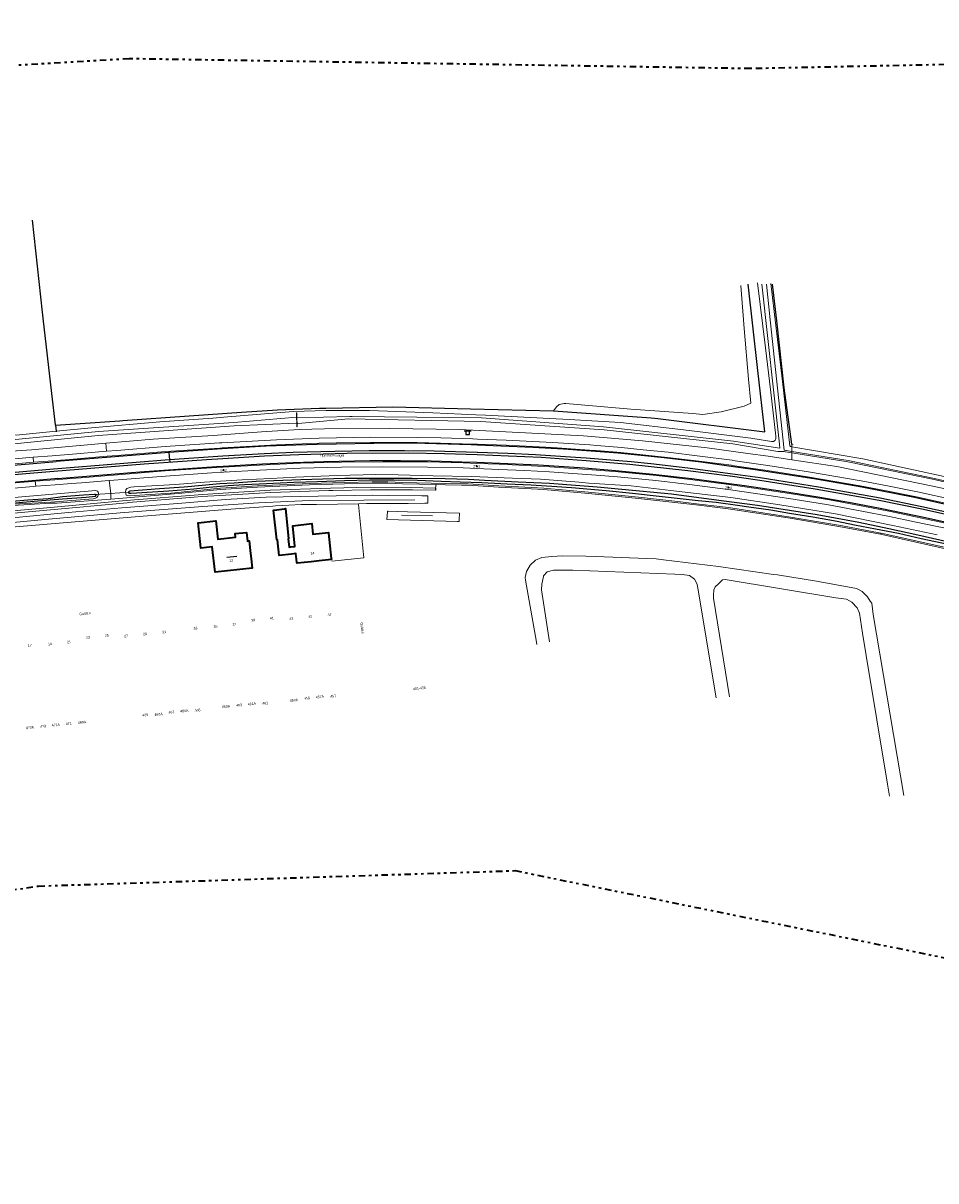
# Model space of a CAD drawing. Header units: metres. Extents: x 169249 to 194689, y 406250 to 412203.
# Tile 68 of 256: x 171815 to 172174, y 406377 to 406832. Entities that reach past the tile are written whole.
import ezdxf
from ezdxf.enums import TextEntityAlignment as Align

# ---------------------------------------------------------------- set-up
doc = ezdxf.new("R2010")
doc.units = ezdxf.units.M
doc.linetypes.add('BGT_NLCS_N264$0$AL-TEKENBLADGRENS', pattern=[11.5, 2.5, -1.5, 1, -1.5, 1, -1.5, 2.5])
doc.linetypes.add('BGT_NLCS_N264$0$AM-AS', pattern=[16, 10, -2, 2, -2])
doc.layers.get('0').update_dxf_attribs({"linetype": 'CONTINUOUS'})
for name, color, linetype, lineweight in [('BGT_NLCS_N264$0$B-WE-AM-AS_KUNSTWERK_DUIKER-GV', 252, 'BGT_NLCS_N264$0$AM-AS', 18), ('BGT_NLCS_N264$0$B-WE-GW-WATERGANG_INSTEEK-G', 252, 'CONTINUOUS', 18), ('BGT_NLCS_N264$0$B-WE-GW-WATERGANG_SLOOT_BODEM-G', 252, 'CONTINUOUS', 18), ('BGT_NLCS_N264$0$B-WE-IE-TERREINAFSCHEIDING_KUNSTMATIG_MUUR-G', 252, 'BGT_NLCS_N264$0$IE-TERREINAFSCHEIDING-KUNSTMATIG-DICHT', 18), ('BGT_NLCS_N264$0$B-WE-IE-TERREINAFSCHEIDING_KUNSTMATIG_SCHUTTING-G', 252, 'BGT_NLCS_N264$0$IE-TERREINAFSCHEIDING-KUNSTMATIG-DICHT', 18), ('BGT_NLCS_N264$0$B-WE-KW-KUNSTWERK_GELUIDSWERING_SCHERM-G', 252, 'CONTINUOUS', 18), ('BGT_NLCS_N264$0$B-WE-OG-TOPOGRAFIE_BEBOUWING-G', 252, 'CONTINUOUS', 35), ('BGT_NLCS_N264$0$B-WE-OG-TOPOGRAFIE_CULTUURSCHEIDING-G', 252, 'CONTINUOUS', 18), ('BGT_NLCS_N264$0$B-WE-OG-TOPOGRAFIE_TERREIN_GROEN-GV', 252, 'CONTINUOUS', 18), ('BGT_NLCS_N264$0$B-WE-OG-TOPOGRAFIE_WATER-GV', 252, 'CONTINUOUS', 18), ('BGT_NLCS_N264$0$B-WE-OG-TOPOGRAFIE_WEG_BERM-GV', 252, 'CONTINUOUS', 18), ('BGT_NLCS_N264$0$B-WE-OG-TOPOGRAFIE_WEG_RIJWIELPAD-G', 252, 'CONTINUOUS', 18), ('BGT_NLCS_N264$0$B-WE-OG-TOPOGRAFIE_WEG_VERHARD-G', 252, 'CONTINUOUS', 18), ('BGT_NLCS_N264$0$B-WE-VW-VERKEERSTEKEN_BORD-S', 252, 'CONTINUOUS', 25), ('BGT_NLCS_N264$0$B-WE-WH-KUNSTWERK_STUW-G', 252, 'CONTINUOUS', 18), ('BGT_NLCS_N264$0$X-XX-AL-TEKENBLADGRENS-G', 252, 'BGT_NLCS_N264$0$AL-TEKENBLADGRENS', 35), ('X-XX-AL-REFERENTIE-G', 7, 'CONTINUOUS', 18)]:
    doc.layers.add(name, color=color, linetype=linetype, lineweight=lineweight)
for name, color, linetype in [('BGT_NLCS_N264$0$B-WE-IE-MEUBILAIR_WEGMEUBILAIR-G', 252, 'CONTINUOUS'), ('BGT_NLCS_N264$0$B-WE-IE-MEUBILAIR_WEGMEUBILAIR-S', 252, 'CONTINUOUS'), ('BGT_NLCS_N264$0$B-WE-IE-TERREINAFSCHEIDING_KUNSTMATIG_HEKWERK_RASTER-G', 252, 'CONTINUOUS'), ('BGT_NLCS_N264$0$B-WE-KG-KADASTRAAL_NOK-G', 252, 'CONTINUOUS'), ('BGT_NLCS_N264$0$B-WE-OG-TOPOGRAFIE_WATER_SLOOT-GV', 252, 'CONTINUOUS'), ('BGT_NLCS_N264$0$B-WE-VW-MARKERING-G', 252, 'CONTINUOUS'), ('BGT_NLCS_N264$0$Label_Nummeraanduidingreeks', 252, 'CONTINUOUS'), ('BGT_NLCS_N264$0$Label_Openbareruimte', 252, 'CONTINUOUS'), ('BGT_NLCS_N264$0$Label_Puntobject', 252, 'CONTINUOUS')]:
    doc.layers.add(name, color=color, linetype=linetype)
doc.styles.add('BGT_NLCS_N264$0$STANDARD', font='txt')
doc.linetypes.add('BGT_NLCS_N264$0$IE-TERREINAFSCHEIDING-KUNSTMATIG-DICHT', pattern='A,8,-1,[82,NLCS.SHX,S=0.75,R=90,X=0,Y=0],-1', length=10)

# ---------------------------------------------------------------- blocks, each defined once
blk = doc.blocks.new('BGT_NLCS_N264$0$SVW-VERKEERSTEKEN_BORD_ANWB-SO')
blk.add_line((-1.375, 0), (1.375, 0))
at = {"flags": 128}
blk.add_lwpolyline([(-0.75, 0), (-0.75, -1.5), (0.75, -1.5), (0.75, 0)], close=True, dxfattribs=at)
blk = doc.blocks.new('BGT_NLCS_N264$0$SIE-WEG_PAAL_ALGEMEEN_TYPE_02-SO')
at = {"ltscale": 0.5}
h = blk.add_hatch(color=256, dxfattribs=at)
h.paths.add_polyline_path([(0, 0), (0.1875, 0, 0.41421356), (0, 0.1875)])
h.paths.add_polyline_path([(0, -0.1875), (0, 0), (-0.1875, 0, 0.41421356)])
for p, q in [((-0.1875, 0), (0.1875, 0)), ((0, -0.1875), (0, 0.1875))]:
    blk.add_line(p, q, dxfattribs=at)
blk.add_circle((0, 0), 0.1875, dxfattribs=at)
blk = doc.blocks.new('BGT_NLCS_N264')
at = {"layer": 'BGT_NLCS_N264$0$B-WE-AM-AS_KUNSTWERK_DUIKER-GV'}
blk.add_polyline3d([(171843.24, 406646.9, 14.49), (171849.29, 406647.28, 14.49), (171856.89, 406647.76, 14.49)], dxfattribs=at)
at = {"layer": 'BGT_NLCS_N264$0$B-WE-GW-WATERGANG_INSTEEK-G'}
for points in [[(171827.95, 406671.75, 15.46), (171841.95, 406673.06, 15.49), (171868.82, 406675.44, 15.75), (171889.64, 406676.97, 16.02), (171893.96, 406677.29, 16.07), (171921.24, 406679.6, 16.11), (171934.19, 406679.95, 15.99), (171951.24, 406679.98, 15.88), (171976.14, 406678.95, 15.94), (171993.06, 406678.23, 15.97), (171996.84, 406678.07, 15.97), (172014.45, 406677.22, 16.04), (172017.01, 406677.09, 16.05), (172029.75, 406676.4, 16.11), (172049.93, 406675.17, 16.11), (172074.78, 406672.35, 16.16), (172081.32, 406671.52, 16.16), (172101.26, 406669.02, 16.16), (172109.3, 406667.76, 16.15), (172110.17, 406667.72, 16.15), (172110.65, 406668.09, 16.15), (172110.74, 406668.16, 16.15), (172110.94, 406668.52, 16.15), (172111.07, 406668.75, 16.15), (172111.1, 406669.84, 16.16), (172108.93, 406688.21, 16.29), (172107, 406704.57, 16.4), (172103.87, 406730.09, 16.35)], [(172109.07, 406729.88, 16.39), (172113.65, 406691.4, 16.32), (172116.55, 406666.08, 16.3), (172116.86, 406665.77, 16.32), (172117.31, 406665.69, 16.32)], [(171630.91, 406658.01, 15.12), (171630.91, 406658.01, 15.12), (171631.02, 406657.86, 15.02), (171632.38, 406657.55, 15.19), (171638.19, 406657.03, 15.06), (171643.77, 406657.16, 15.06), (171650.59, 406657.76, 14.97), (171679.19, 406658.95, 14.98), (171696.97, 406659.68, 15.14), (171714.81, 406661.26, 15.26), (171717.14, 406661.47, 15.27), (171728.44, 406662.41, 15.34), (171749.39, 406664.34, 15.34), (171760.16, 406665.65, 15.38), (171768.56, 406666.7, 15.38), (171785.95, 406667.85, 15.34), (171811.57, 406670.22, 15.42), (171813.62, 406670.41, 15.43), (171827.95, 406671.75, 15.46)]]:
    blk.add_polyline3d(points, dxfattribs=at)
at = {"layer": 'BGT_NLCS_N264$0$B-WE-GW-WATERGANG_SLOOT_BODEM-G'}
for p, q in [((171922.57, 406677.24, 13.67), (171922.7, 406677.15, 13.04)), ((172117.31, 406663.33, 14.87), (172117.31, 406663.65, 14.83))]:
    blk.add_line(p, q, dxfattribs=at)
for points in [[(171922.7, 406677.15, 13.04), (171922.72, 406677.14, 12.97), (171922.8, 406677.07, 12.58), (171943.46, 406677.59, 14.5), (171944.44, 406677.51, 14.37), (171995.3, 406677, 14.45), (172043.33, 406673.56, 14.55), (172094.44, 406667.87, 14.6), (172112.63, 406665.12, 14.58), (172112.47, 406666.64, 14.59), (172105.53, 406729.61, 14.73)], [(172107.4, 406729.56, 14.75), (172108.88, 406715.66, 14.71), (172114.33, 406664.38, 14.54), (172115, 406664.23, 14.79), (172115.21, 406664.19, 14.79), (172117.31, 406663.85, 14.8)], [(171631.1, 406655.87, 14.17), (171644.1, 406656.2, 14.23), (171692.77, 406658.11, 14.03), (171714.74, 406659.96, 14.08), (171742.53, 406662.3, 14.15), (171752.67, 406663.18, 14.15), (171792.7, 406666.68, 14.12), (171844.67, 406671.73, 14.13), (171897.87, 406675.26, 14.21), (171922.52, 406677.28, 13.88), (171922.57, 406677.24, 13.67)], [(171631.15, 406654.04, 14.27), (171637.25, 406654.39, 14.19), (171643.99, 406654.78, 14.1), (171693.16, 406656.89, 14.14), (171742.72, 406660.11, 14.21), (171792.77, 406665.05, 14.23), (171844.55, 406670.1, 14.2), (171897.98, 406673.91, 14.31), (171922.47, 406675, 13.87), (171922.65, 406674.94, 14.06)], [(171922.65, 406674.94, 14.06), (171922.75, 406674.91, 14.17), (171922.76, 406674.9, 14.18)], [(171922.76, 406674.9, 14.18), (171922.87, 406674.86, 14.3), (171923.08, 406674.79, 14.52), (171924.59, 406674.94, 14.51), (171943, 406676.67, 14.4), (171995.1, 406675.55, 14.47), (172043.55, 406672.37, 14.6), (172094.18, 406666.76, 14.61), (172111.83, 406663.81, 14.54), (172114.28, 406663.85, 14.59), (172114.9, 406663.72, 14.86), (172117.31, 406663.33, 14.87)]]:
    blk.add_polyline3d(points, dxfattribs=at)
at = {"layer": 'BGT_NLCS_N264$0$B-WE-IE-MEUBILAIR_WEGMEUBILAIR-G'}
for p, q in [((171872.37, 406663.65, 16.54), (171872.39, 406663.38, 16.53)), ((171872.39, 406663.38, 16.53), (171872.62, 406660.54, 16.47))]:
    blk.add_line(p, q, dxfattribs=at)
blk.add_polyline3d([(171872.62, 406660.54, 16.47), (171872.67, 406659.99, 16.46), (171872.7, 406659.6, 16.45)], dxfattribs=at)
at = {"layer": 'BGT_NLCS_N264$0$B-WE-IE-TERREINAFSCHEIDING_KUNSTMATIG_HEKWERK_RASTER-G'}
blk.add_line((171827.95, 406671.75, 15.28), (171827.96, 406671.56, 15.25), dxfattribs=at)
for points in [[(171827.78, 406674.12, 15.67), (171827.76, 406674.28, 15.68), (171826.29, 406686.64, 15.78), (171822.92, 406716.28, 15.84), (171822.66, 406718.64, 15.85), (171818.65, 406754.75, 15.94)], [(172023.62, 406679.79, 16.28), (172061.98, 406677.04, 16.42), (172064.7, 406676.84, 16.43), (172106.72, 406671.55, 16.6), (172103.99, 406695.62, 16.47), (172100.23, 406729.61, 16.53)], [(172117.31, 406666.74, 16.25), (172114.39, 406688.87, 16.27), (172111.43, 406715.22, 16.32), (172109.76, 406729.57, 16.33)], [(171827.78, 406674.12, 15.67), (171853, 406675.86, 16.17), (171854.3, 406675.95, 16.2), (171880.27, 406677.84, 16.16), (171900.93, 406679.22, 16.18), (171915, 406680.26, 16.21), (171931.54, 406680.82, 16.15), (171934.04, 406680.91, 16.14), (171960.37, 406681.36, 16.11), (171990.98, 406680.61, 16.12), (172023.62, 406679.79, 16.28)], [(171827.78, 406674.12, 15.67), (171827.95, 406671.8, 15.29), (171827.95, 406671.75, 15.28)]]:
    blk.add_polyline3d(points, dxfattribs=at)
at = {"layer": 'BGT_NLCS_N264$0$B-WE-IE-TERREINAFSCHEIDING_KUNSTMATIG_MUUR-G'}
for points in [[(171977.26, 406649.43, 16.23), (171967.43, 406649.63, 16.27), (171951.53, 406649.72, 16.3), (171935.88, 406649.38, 16.37), (171912.14, 406648.56, 16.3), (171885.57, 406646.95, 16.17), (171855.58, 406644.53, 16.11), (171824.35, 406641.66, 16.03), (171790.6, 406638.57, 15.66), (171760.68, 406635.89, 15.56), (171733.19, 406633.34, 15.61), (171713.1, 406629.97, 15.64)], [(171977.31, 406648.63, 16.46), (171977.38, 406649.43, 16.23), (171977.26, 406649.43, 16.23)]]:
    blk.add_polyline3d(points, dxfattribs=at)
at = {"layer": 'BGT_NLCS_N264$0$B-WE-IE-TERREINAFSCHEIDING_KUNSTMATIG_SCHUTTING-G'}
blk.add_polyline3d([(171936.38, 406620.69, 17.13), (171949.04, 406621.98, 17.02), (171946.92, 406642.93, 16.97)], dxfattribs=at)
at = {"layer": 'BGT_NLCS_N264$0$B-WE-KG-KADASTRAAL_NOK-G'}
blk.add_line((171895.16, 406622.23, 25.72), (171899.03, 406622.65, 25.72), dxfattribs=at)
at = {"layer": 'BGT_NLCS_N264$0$B-WE-KW-KUNSTWERK_GELUIDSWERING_SCHERM-G'}
blk.add_line((171963.8, 406638.71, 21.99), (171976.08, 406638.54, 22.01), dxfattribs=at)
for points in [[(171794.09, 406634.27, 21.42), (171825.01, 406637.21, 21.66), (171853.18, 406639.64, 21.86), (171885.71, 406642.17, 21.87), (171907.57, 406643.63, 21.91), (171927.6, 406644.59, 22), (171949.03, 406644.71, 21.98), (171969.04, 406644.75, 22.05)], [(171799.42, 406633.1, 15.98), (171829.19, 406635.61, 16.13), (171862.22, 406638.42, 16.06), (171896.67, 406641.08, 16.15), (171913.23, 406642.32, 16.57), (171914.26, 406642.4, 16.59), (171919.51, 406642.66, 16.72), (171924.39, 406642.91, 16.85), (171930.45, 406643, 16.78), (171946.92, 406643.27, 16.61), (171950.06, 406643.31, 16.58), (171951.14, 406643.33, 16.57), (171966.46, 406643.39, 16.59), (171972.98, 406643.42, 16.59), (171974.13, 406643.49, 16.64), (171974.18, 406644.96, 16.65), (171974.15, 406646.38, 16.62), (171971.77, 406646.37, 16.57), (171958.62, 406646.55, 16.48), (171952.36, 406646.64, 16.44), (171923.96, 406646.13, 16.48), (171910.61, 406645.88, 16.51), (171894.62, 406644.96, 16.34), (171875.93, 406643.39, 16.26), (171853.8, 406641.69, 16.34), (171832.69, 406639.79, 16.22), (171810.84, 406637.78, 16.13)], [(171986.46, 406636.31, 16.23), (171985.83, 406636.33, 16.23), (171958.01, 406637.03, 16.53), (171958.32, 406640.1, 16.58), (171958.34, 406640.35, 16.59), (171958.56, 406640.35, 16.58), (171966.17, 406640.13, 16.54), (171986.68, 406639.56, 16.43), (171986.5, 406636.92, 16.26), (171986.46, 406636.31, 16.23)]]:
    blk.add_polyline3d(points, dxfattribs=at)
at = {"layer": 'BGT_NLCS_N264$0$B-WE-OG-TOPOGRAFIE_BEBOUWING-G'}
for points in [[(171913.7, 406640.78, 19.73), (171917.87, 406641.3, 19.72), (171918.24, 406641.34, 19.72), (171919.42, 406629.51, 19.89), (171919.3, 406629.45, 19.84), (171919.59, 406626.24, 19.81), (171920.27, 406626.3, 19.77), (171921.83, 406626.45, 19.69), (171921.82, 406626.53, 19.69), (171921.07, 406634.52, 19.68), (171928.51, 406635.45, 19.7), (171928.93, 406631.25, 21.45), (171935.09, 406631.9, 21.32), (171935.12, 406631.66, 21.32), (171936.22, 406621.66, 21.04), (171936.25, 406621.34, 21.04), (171931.4, 406620.8, 21.03), (171928.26, 406620.45, 21.02), (171922.77, 406619.83, 21.01), (171922.72, 406620.14, 20.89), (171922.53, 406621.52, 20.39), (171922.23, 406623.57, 19.64), (171922.22, 406623.63, 19.62), (171920.59, 406623.46, 19.62), (171915.72, 406622.94, 19.63), (171915.01, 406629.02, 19.59), (171914.77, 406629.01, 19.57), (171913.5, 406640.75, 19.73), (171913.7, 406640.78, 19.73)], [(171890.8, 406636.49, 19.97), (171890.82, 406636.5, 19.97), (171891.64, 406629.3, 19.99), (171898.54, 406630.07, 20.03), (171898.39, 406631.5, 20.03), (171902.85, 406631.99, 19.96), (171903.23, 406628.55, 20.3), (171903.91, 406628.63, 20.35), (171904.33, 406624.83, 20.37), (171904.7, 406621.55, 20.38), (171905.1, 406617.89, 20.4), (171890.52, 406616.3, 20.44), (171889.43, 406626.26, 20.32), (171884.96, 406625.78, 19.92), (171884.95, 406625.88, 19.92), (171883.88, 406635.76, 19.9), (171890.8, 406636.49, 19.97)]]:
    blk.add_polyline3d(points, dxfattribs=at)
at = {"layer": 'BGT_NLCS_N264$0$B-WE-OG-TOPOGRAFIE_CULTUURSCHEIDING-G'}
blk.add_polyline3d([(172097.25, 406729.09, 16.44), (172098.64, 406712.21, 16.39), (172100.27, 406692.26, 16.32), (172101.18, 406682.81, 16.34), (172098.62, 406681.6, 16.33), (172089.57, 406679.36, 16.33), (172082.36, 406678.35, 16.34), (172078.4, 406678.79, 16.34), (172054.06, 406680.48, 16.36), (172028.42, 406682.7, 16.35), (172027.77, 406682.75, 16.33), (172025.81, 406682.25, 16.32), (172025.69, 406682.15, 16.32), (172024.93, 406681.51, 16.32), (172024.02, 406680.31, 16.29), (172023.62, 406679.79, 16.28)], dxfattribs=at)
at = {"layer": 'BGT_NLCS_N264$0$B-WE-OG-TOPOGRAFIE_TERREIN_GROEN-GV'}
for p, q in [((171977.16, 406648.63, 0.85), (171977.26, 406649.43, 6.52)), ((171977.26, 406649.43, 6.52), (171977.42, 406650.77, 16.09))]:
    blk.add_line(p, q, dxfattribs=at)
at = {"layer": 'BGT_NLCS_N264$0$B-WE-OG-TOPOGRAFIE_WATER-GV'}
for p, q in [((172117.31, 406665.69, 16.32), (172117.31, 406665.12, 15.82)), ((172117.31, 406663.85, 14.8), (172117.31, 406665.12, 15.82)), ((172117.31, 406663.65, 14.83), (172117.31, 406663.85, 14.8)), ((172117.31, 406663.33, 14.87), (172117.31, 406661.6, 16.22)), ((172117.31, 406660.59, 16.94), (172117.31, 406661.6, 16.22))]:
    blk.add_line(p, q, dxfattribs=at)
for points in [[(171847.6, 406667.04, 16.33), (171866.21, 406668.62, 16.36), (171889.76, 406670.05, 16.56), (171908.82, 406671.51, 16.57), (171923.59, 406672.44, 16.59), (171933.54, 406672.71, 16.72), (171959.05, 406672.85, 16.84), (171986.59, 406672.47, 16.93), (172012.59, 406671.21, 17.1), (172035.38, 406669.99, 16.9), (172058.6, 406667.97, 16.91), (172084.11, 406665.21, 16.96), (172100.08, 406663.08, 16.95), (172108.05, 406662.02, 16.95), (172117.31, 406660.59, 16.94)], [(171631.16, 406652.78, 15.02), (171631.32, 406652.7, 15.09), (171632.38, 406652.16, 15.61), (171638.29, 406652.38, 15.51), (171638.48, 406652.38, 15.51), (171644.41, 406652.79, 15.48), (171649.16, 406653.03, 15.7), (171661.18, 406653.69, 15.68), (171675.42, 406654.15, 15.69), (171699.79, 406655.02, 15.78), (171723.37, 406656.32, 15.84), (171744.11, 406658.22, 15.88), (171768.37, 406660.12, 16.01), (171782.68, 406661.38, 16.01), (171800.53, 406663.25, 16.08), (171818.29, 406664.47, 16.23), (171840.35, 406666.43, 16.32), (171847.6, 406667.04, 16.33)], [(172272.22, 406630.74, 16.9), (172267.03, 406632.13, 16.79), (172246.77, 406637.91, 17.13), (172224.38, 406643.41, 17.05), (172206.15, 406647.99, 16.88), (172191.35, 406651.26, 16.85), (172190.69, 406651.3, 16.87), (172190.12, 406651.19, 16.7), (172177.24, 406653.96, 16.41), (172145.29, 406660.92, 16.31), (172117.31, 406665.69, 16.32)], [(172117.31, 406663.85, 14.8), (172139.5, 406660.26, 14.92), (172173.44, 406653.17, 15.12), (172193.37, 406648.58, 15.16), (172243.34, 406636.52, 15.4), (172272.42, 406628.79, 14.65), (172271.74, 406627.36, 14.82), (172243.42, 406635.68, 15.37), (172193.21, 406648.01, 15.18), (172173.27, 406652.74, 15.1), (172139.35, 406659.78, 14.94), (172117.31, 406663.33, 14.87)], [(172117.31, 406660.59, 16.94), (172134.99, 406657.86, 16.93), (172172.83, 406650.22, 16.96), (172193.29, 406645.72, 16.9)], [(172174.49, 406631.04, 16.84), (172157.1, 406634.75, 16.68), (172134.57, 406639.33, 16.78), (172112.59, 406642.82, 16.76), (172093.41, 406645.65, 16.63), (172072.05, 406648.25, 16.72), (172054.17, 406650.26, 16.67), (172037.52, 406651.34, 16.57), (172033.77, 406651.73, 16.54), (172018.48, 406652.86, 16.43), (172007.45, 406653.38, 16.44), (171991.3, 406653.98, 16.37), (171976.29, 406654.25, 16.29), (171962.52, 406654.59, 16.29), (171953.73, 406654.77, 16.33), (171938.69, 406654.31, 16.23), (171922.19, 406653.77, 16.22), (171912.45, 406653.17, 16.19), (171901.2, 406652.61, 16.16), (171886.35, 406651.74, 16.04), (171874.94, 406650.84, 16.01), (171858.72, 406649.86, 16.03), (171857.34, 406649.72, 16.03), (171855.75, 406649.23, 16), (171855.42, 406648.71, 15.89), (171855.32, 406647.83, 15.85), (171855.37, 406647.3, 15.81), (171855.58, 406646.69, 15.81), (171856.03, 406646.44, 15.79), (171856.73, 406646.34, 15.79), (171873.27, 406647.48, 15.68), (171892.6, 406649.36, 15.9), (171907.21, 406650.34, 15.98), (171927.59, 406651.17, 15.92), (171941.45, 406651.55, 16.07), (171952.33, 406651.89, 16), (171958.52, 406651.85, 15.96), (171964.29, 406651.61, 15.96), (171981.14, 406651.18, 16.12), (171989.99, 406651.06, 16.13), (172002.05, 406650.34, 16.16), (172014.9, 406649.62, 16.17), (172019.75, 406649.38, 16.16), (172037.37, 406647.8, 16.37), (172057.06, 406645.83, 16.51), (172072.53, 406644.13, 16.57), (172080.9, 406643.15, 16.62), (172092.43, 406641.77, 16.64), (172116.8, 406638.01, 16.78), (172137.32, 406634.55, 16.75), (172151.68, 406631.86, 16.56), (172152.47, 406631.69, 16.57)], [(171808.78, 406642.98, 15.15), (171825.92, 406643.94, 15.11), (171827.44, 406643.97, 15.52), (171842.55, 406645.13, 15.77), (171843.24, 406645.28, 15.78), (171844.06, 406645.68, 15.77), (171844.39, 406646.2, 15.77), (171844.51, 406646.67, 15.77), (171844.63, 406647.38, 15.78), (171844.53, 406647.81, 15.8), (171844.28, 406648.15, 15.81), (171843.85, 406648.4, 15.82), (171843.51, 406648.42, 15.82), (171840.63, 406648.14, 15.93), (171820.52, 406646.47, 15.86), (171799.44, 406644.72, 15.9)], [(172152.47, 406631.69, 16.57), (172181.49, 406625.28, 16.76), (172218.49, 406616.5, 16.87)]]:
    blk.add_polyline3d(points, dxfattribs=at)
at = {"layer": 'BGT_NLCS_N264$0$B-WE-OG-TOPOGRAFIE_WATER_SLOOT-GV'}
for points in [[(171996.45, 406652.44, 15.45), (171990.14, 406652.73, 15.44), (171981.07, 406653.01, 15.44), (171968.08, 406653.19, 15.32), (171960.35, 406653.24, 15.32), (171941.58, 406653.22, 15.32), (171924.18, 406652.6, 15.2), (171917.18, 406652.39, 15.2), (171906.67, 406652.01, 15.2), (171898.08, 406651.39, 15.2), (171897.97, 406651.39, 15.2), (171892.32, 406651.1, 15.2), (171885.46, 406650.43, 15.2), (171878.3, 406649.8, 15.09), (171868.71, 406649.15, 15.09), (171857, 406648.26, 15.1), (171856.52, 406647.97, 15.1), (171856.47, 406647.69, 15.1), (171856.63, 406647.47, 15.1), (171856.95, 406647.36, 15.1), (171857.5, 406647.36, 15.1), (171865.86, 406647.98, 14.98), (171872.36, 406648.31, 14.98), (171882.17, 406649.16, 14.98), (171888.16, 406649.72, 14.98), (171895.66, 406650.4, 14.98), (171902.04, 406650.84, 14.98), (171910.75, 406651.28, 14.98), (171921.55, 406651.8, 14.98), (171930.82, 406652.05, 14.98), (171941.37, 406652.35, 14.98), (171951.29, 406652.61, 14.98), (171960.77, 406652.67, 15.06), (171970.18, 406652.55, 15.06), (171979.37, 406652.19, 15.06), (171986.94, 406651.91, 15.06), (171995.48, 406651.6, 15.06), (172005.42, 406651.07, 15.06), (172014.86, 406650.71, 15.06), (172024.9, 406650.07, 15.06), (172030.73, 406649.62, 15.06), (172044.3, 406648.49, 15.21), (172054.66, 406647.39, 15.21), (172065.18, 406646.25, 15.21), (172080.55, 406644.56, 15.2), (172087.54, 406643.91, 15.2), (172095.99, 406642.71, 15.2), (172100.44, 406642.05, 15.34), (172109.1, 406640.84, 15.35), (172116.46, 406639.51, 15.35), (172125.56, 406638.05, 15.35), (172135.22, 406636.4, 15.35), (172141.99, 406634.94, 15.35), (172150.23, 406633.43, 15.39), (172159.33, 406631.66, 15.47), (172168.2, 406629.65, 15.47), (172178.9, 406627.33, 15.64)], [(172178.43, 406628.34, 15.57), (172166.95, 406630.94, 15.57), (172155.45, 406633.38, 15.57), (172143.76, 406635.9, 15.57), (172127.36, 406638.9, 15.57), (172116.46, 406640.63, 15.57), (172103.81, 406642.58, 15.57), (172090.66, 406644.32, 15.57), (172070.02, 406647, 15.57), (172050.55, 406648.89, 15.57), (172040.85, 406649.74, 15.44), (172022.04, 406651.21, 15.44), (172009.71, 406651.79, 15.45), (171996.45, 406652.44, 15.45)], [(171811.98, 406643.67, 14.6), (171820.82, 406644.42, 14.6), (171830.45, 406645.16, 14.6), (171839.77, 406645.85, 14.6), (171843.5, 406646.22, 14.76), (171843.69, 406646.67, 14.76), (171843.69, 406646.8, 14.76), (171843.43, 406646.91, 14.76), (171843.1, 406646.9, 14.76), (171838.73, 406646.61, 14.76), (171830.55, 406645.94, 14.76), (171824.85, 406645.25, 14.76), (171816.92, 406644.65, 14.76), (171810.77, 406644.16, 14.76)]]:
    blk.add_polyline3d(points, dxfattribs=at)
at = {"layer": 'BGT_NLCS_N264$0$B-WE-OG-TOPOGRAFIE_WEG_BERM-GV'}
for p, q in [((171847.6, 406667.04, 16.33), (171847.86, 406663.91, 16.44)), ((172117.82, 406666.61, 16.32), (172117.31, 406666.74, 16.25)), ((172117.31, 406666.74, 16.25), (172117.31, 406665.69, 16.32)), ((171819.16, 406659.55, 16.29), (171818.98, 406661.55, 16.29)), ((171819.98, 406650.12, 16.19), (171819.81, 406652.11, 16.19)), ((172152.24, 406631.23, 16.39), (172152.47, 406631.69, 16.57))]:
    blk.add_line(p, q, dxfattribs=at)
for points in [[(171819.16, 406659.55, 16.29), (171826.64, 406660.14, 16.35), (171828.01, 406660.25, 16.36), (171833.22, 406660.68, 16.38), (171848.02, 406661.91, 16.44), (171852.07, 406662.25, 16.45), (171870.99, 406663.75, 16.56), (171892.34, 406665.18, 16.69), (171893.33, 406665.24, 16.69), (171914.72, 406666.44, 16.77), (171931.51, 406667.07, 16.82), (171938.31, 406667.22, 16.86), (171951.65, 406667.39, 16.89), (171970.03, 406667.36, 16.93), (171979.2, 406667.14, 16.98), (171991.83, 406666.74, 17), (171993.68, 406666.68, 17.01), (172004.95, 406666.31, 17.06), (172023.2, 406665.42, 17.07), (172037.78, 406664.38, 17.11), (172040.57, 406664.18, 17.07), (172050.15, 406663.41, 17.05), (172058.73, 406662.53, 17.07), (172068.48, 406661.51, 17.11), (172080.94, 406660.03, 17.11), (172093.58, 406658.37, 17.12), (172093.93, 406658.32, 17.12), (172107.62, 406656.34, 17.11), (172123.52, 406653.83, 17.12), (172144.24, 406650.26, 17.12), (172154.56, 406648.3, 17.15), (172166.32, 406645.94, 17.15), (172180.63, 406642.87, 17.15)], [(172181.06, 406644.83, 17.15), (172166.73, 406647.9, 17.15), (172154.95, 406650.26, 17.15), (172144.6, 406652.23, 17.12), (172123.85, 406655.8, 17.12), (172107.92, 406658.32, 17.11), (172094.2, 406660.3, 17.12), (172093.84, 406660.35, 17.12), (172081.18, 406662.01, 17.11), (172068.71, 406663.5, 17.11), (172058.94, 406664.52, 17.07), (172050.34, 406665.4, 17.05), (172040.72, 406666.18, 17.07), (172037.92, 406666.37, 17.11), (172023.32, 406667.41, 17.07), (172005.03, 406668.31, 17.06), (171993.75, 406668.68, 17.01), (171991.89, 406668.74, 17), (171979.26, 406669.13, 16.98), (171970.06, 406669.36, 16.93), (171951.64, 406669.39, 16.89), (171938.28, 406669.21, 16.86), (171931.45, 406669.07, 16.82), (171914.63, 406668.44, 16.77), (171893.22, 406667.23, 16.69), (171892.21, 406667.18, 16.69), (171870.85, 406665.74, 16.56), (171851.91, 406664.24, 16.45), (171847.86, 406663.91, 16.44)], [(171818.98, 406661.55, 16.29), (171811.76, 406660.98, 16.23), (171793.18, 406659.38, 16.17), (171776.49, 406657.94, 16.12), (171754.82, 406655.96, 16.03), (171740.12, 406654.66, 15.97), (171726.58, 406653.48, 15.92), (171701.57, 406651.15, 15.88), (171694.31, 406650.57, 15.88), (171693.32, 406650.49, 15.87), (171691.02, 406650.31, 15.87), (171686.37, 406649.94, 15.87), (171683.26, 406649.67, 15.86), (171683.16, 406649.66, 15.86), (171670.93, 406648.59, 15.82), (171668.49, 406648.38, 15.82), (171668.41, 406648.37, 15.82)], [(171847.86, 406663.91, 16.44), (171847.86, 406663.91, 16.44), (171833.05, 406662.67, 16.38), (171827.85, 406662.24, 16.36), (171826.48, 406662.13, 16.35), (171819.01, 406661.55, 16.29), (171818.98, 406661.55, 16.29)], [(171668.67, 406646.38, 15.82), (171671.1, 406646.6, 15.82), (171683.34, 406647.67, 15.86), (171683.43, 406647.68, 15.86), (171686.54, 406647.95, 15.87), (171691.18, 406648.32, 15.87), (171693.48, 406648.5, 15.87), (171694.47, 406648.58, 15.88), (171701.74, 406649.16, 15.88), (171726.76, 406651.48, 15.92), (171740.29, 406652.67, 15.97), (171755, 406653.97, 16.03), (171776.67, 406655.95, 16.12), (171793.35, 406657.39, 16.17), (171811.92, 406658.99, 16.23), (171819.16, 406659.55, 16.29)], [(172184.55, 406634.24, 16.89), (172166.03, 406638.13, 16.89), (172156.11, 406640.26, 16.87), (172145.27, 406642.3, 16.88), (172132.17, 406644.8, 16.88), (172118.16, 406647.05, 16.83), (172104.27, 406649.13, 16.83), (172092.59, 406650.83, 16.83), (172092.51, 406650.84, 16.83), (172077.33, 406652.83, 16.82), (172064.06, 406654.34, 16.76), (172049.03, 406655.8, 16.74), (172040.51, 406656.51, 16.83), (172022.18, 406657.81, 16.79), (172012.42, 406658.32, 16.79), (172002.22, 406658.77, 16.76), (171993.43, 406659.12, 16.72), (171988.1, 406659.33, 16.7), (171974.1, 406659.7, 16.66), (171956.48, 406659.76, 16.61), (171940.2, 406659.63, 16.57), (171924.07, 406659.19, 16.5), (171907.96, 406658.46, 16.46), (171893.76, 406657.63, 16.45), (171889.14, 406657.37, 16.45), (171870.83, 406656.16, 16.35), (171850.51, 406654.56, 16.28), (171848.68, 406654.4, 16.28), (171837.8, 406653.46, 16.28), (171833.87, 406653.17, 16.26), (171827.47, 406652.69, 16.23), (171819.81, 406652.11, 16.19)], [(171848.85, 406652.41, 16.28), (171848.86, 406652.41, 16.28), (171850.67, 406652.56, 16.28), (171870.98, 406654.16, 16.35), (171889.27, 406655.37, 16.45), (171893.87, 406655.64, 16.45), (171908.06, 406656.46, 16.46), (171924.14, 406657.19, 16.5), (171940.23, 406657.63, 16.57), (171956.48, 406657.76, 16.61), (171974.07, 406657.7, 16.66), (171988.04, 406657.33, 16.7), (171993.35, 406657.12, 16.72), (172002.14, 406656.77, 16.76), (172012.33, 406656.33, 16.79), (172022.06, 406655.81, 16.79), (172040.36, 406654.52, 16.83), (172048.85, 406653.81, 16.74), (172063.85, 406652.35, 16.76), (172077.08, 406650.84, 16.82), (172092.24, 406648.86, 16.83), (172092.3, 406648.85, 16.83), (172103.98, 406647.15, 16.83), (172117.85, 406645.08, 16.83), (172131.82, 406642.83, 16.88), (172144.9, 406640.34, 16.88), (172155.71, 406638.3, 16.87), (172165.62, 406636.17, 16.89), (172184.11, 406632.28, 16.89)], [(171819.81, 406652.11, 16.19), (171818.85, 406652.04, 16.19), (171805.09, 406650.91, 16.12), (171778, 406648.33, 16.08), (171768.61, 406647.5, 16.02), (171758.19, 406646.48, 15.95), (171747.67, 406645.47, 15.95), (171740.92, 406644.78, 15.93), (171737.17, 406644.4, 15.91), (171727.48, 406643.34, 15.87), (171718.24, 406642.21, 15.84), (171711.28, 406641.27, 15.87), (171704.78, 406640.42, 15.88), (171694.58, 406639.07, 15.81), (171694.23, 406639.01, 15.81), (171692.12, 406638.64, 15.8), (171685.38, 406637.48, 15.78), (171684.81, 406637.38, 15.78), (171684.57, 406637.34, 15.78), (171677.34, 406636.09, 15.79), (171669.89, 406634.8, 15.78)], [(171819.98, 406650.12, 16.19), (171827.62, 406650.69, 16.23), (171834.02, 406651.17, 16.26), (171837.96, 406651.47, 16.28), (171848.85, 406652.41, 16.28)], [(171848.85, 406652.41, 16.28), (171849.46, 406647.23, 15.79), (171849.48, 406645.08, 15.7)], [(171670.13, 406632.82, 15.78), (171670.23, 406632.83, 15.78), (171677.68, 406634.11, 15.79), (171684.92, 406635.37, 15.78), (171685.15, 406635.41, 15.78), (171685.72, 406635.51, 15.78), (171692.46, 406636.67, 15.8), (171694.57, 406637.03, 15.81), (171694.89, 406637.09, 15.81), (171705.04, 406638.44, 15.88), (171711.54, 406639.29, 15.87), (171718.5, 406640.23, 15.84), (171727.71, 406641.36, 15.87), (171737.38, 406642.41, 15.91), (171741.12, 406642.79, 15.93), (171747.87, 406643.48, 15.95), (171758.38, 406644.48, 15.95), (171768.8, 406645.51, 16.02), (171778.19, 406646.34, 16.08), (171805.27, 406648.92, 16.12), (171819, 406650.04, 16.19), (171819.96, 406650.12, 16.19), (171819.98, 406650.12, 16.19)], [(171849.48, 406645.08, 15.7), (171876, 406647.24, 15.71), (171892.64, 406648.86, 15.9), (171907.24, 406649.84, 15.98), (171927.61, 406650.67, 15.92), (171941.47, 406651.05, 16.07), (171952.33, 406651.39, 16), (171958.51, 406651.35, 15.96), (171964.27, 406651.11, 15.96), (171977.42, 406650.77, 16.09)], [(171977.42, 406650.77, 16.09), (171981.13, 406650.68, 16.12), (171987.43, 406650.59, 16.13), (171989.98, 406650.56, 16.13), (172002.02, 406649.84, 16.16), (172014.87, 406649.12, 16.17), (172019.72, 406648.88, 16.16), (172037.32, 406647.3, 16.37), (172057.01, 406645.33, 16.51), (172072.47, 406643.64, 16.57), (172080.84, 406642.65, 16.62), (172092.36, 406641.28, 16.64), (172116.72, 406637.52, 16.78), (172137.23, 406634.06, 16.75), (172151.49, 406631.39, 16.56), (172151.58, 406631.37, 16.56), (172152.24, 406631.23, 16.39)], [(171713.1, 406629.97, 15.64), (171712.87, 406631.26, 15.16), (171718.78, 406632.34, 15.13), (171739.14, 406635.23, 15.08), (171763.91, 406638.18, 15.13), (171768.63, 406638.5, 15.07), (171787.37, 406640.3, 15.1), (171808.82, 406642.48, 15.15), (171825.94, 406643.44, 15.11), (171827.47, 406643.47, 15.52), (171828.36, 406643.54, 15.54), (171849.48, 406645.08, 15.7)], [(172152.24, 406631.23, 16.39), (172160.36, 406629.43, 16.49), (172181.38, 406624.79, 16.76), (172218.36, 406616.02, 16.87), (172252.87, 406607.01, 16.98), (172279.93, 406600.49, 16.98), (172309.69, 406593.96, 16.45), (172331.38, 406588.41, 16.44), (172338.99, 406586.55, 16.55), (172340.17, 406586.09, 16.55), (172342.3, 406585.02, 16.56), (172344.03, 406583.8, 16.59), (172345.8, 406581.91, 16.57), (172347.53, 406580.3, 16.52), (172347.92, 406580.06, 16.52)]]:
    blk.add_polyline3d(points, dxfattribs=at)
at = {"layer": 'BGT_NLCS_N264$0$B-WE-OG-TOPOGRAFIE_WEG_RIJWIELPAD-G'}
blk.add_line((171977.31, 406648.63, 16.46), (171977.16, 406648.63, 16.46), dxfattribs=at)
blk.add_polyline3d([(171977.16, 406648.63, 16.46), (171968.1, 406648.73, 16.59), (171967.8, 406648.73, 16.59), (171967.35, 406648.74, 16.6), (171967.16, 406648.74, 16.6), (171951.65, 406648.77, 16.58), (171936.82, 406648.52, 16.58), (171935.87, 406648.5, 16.58), (171935.21, 406648.48, 16.58), (171912.41, 406647.65, 16.56), (171896.95, 406646.73, 16.55), (171885.37, 406646.05, 16.55), (171882.23, 406645.8, 16.54), (171856.43, 406643.72, 16.49), (171856, 406643.68, 16.49), (171824.39, 406640.79, 16.42), (171798.11, 406638.35, 16.24)], dxfattribs=at)
at = {"layer": 'BGT_NLCS_N264$0$B-WE-OG-TOPOGRAFIE_WEG_VERHARD-G'}
for points in [[(172017.03, 406587.88, 16.45), (172016.88, 406588.77, 16.45), (172013.67, 406607.31, 16.41), (172012.64, 406613.26, 16.39), (172012.48, 406614.23, 16.39), (172013.05, 406616.54, 16.39), (172014.48, 406619.13, 16.38), (172016.52, 406621.02, 16.37), (172019.08, 406622.1, 16.37), (172022.91, 406622.51, 16.36), (172027.09, 406622.71, 16.35), (172036.29, 406622.59, 16.35), (172040.25, 406622.44, 16.39), (172060.17, 406621.69, 16.59), (172063.98, 406621.55, 16.63), (172066.82, 406621.2, 16.64), (172088.52, 406618.56, 16.66), (172110.17, 406615.47, 16.65), (172111.77, 406615.24, 16.64), (172127, 406612.79, 16.63), (172142.83, 406609.86, 16.56), (172143.29, 406609.63, 16.56), (172144.95, 406608.77, 16.57), (172147.1, 406606.67, 16.57), (172148.22, 406604.93, 16.55), (172148.76, 406604.09, 16.55), (172149.37, 406599.65, 16.57), (172161.36, 406528.44, 16.48)], [(172087.62, 406566.93, 16.61), (172080.43, 406610.01, 16.69), (172080.11, 406611.51, 16.69), (172080.02, 406611.92, 16.7), (172079.07, 406613.53, 16.69), (172077.1, 406615.02, 16.67), (172074.26, 406615.41, 16.66), (172071.31, 406615.53, 16.65), (172031.17, 406617.12, 16.45), (172029.99, 406617.17, 16.45), (172023.58, 406617.17, 16.39), (172021.13, 406616.41, 16.38), (172019.7, 406614.88, 16.38), (172019.64, 406614.6, 16.38), (172019, 406611.63, 16.39), (172018.92, 406609.37, 16.41), (172022.09, 406588.97, 16.5)], [(172155.73, 406528.25, 16.55), (172154.95, 406533.02, 16.56), (172146.61, 406583.52, 16.65), (172145.21, 406592.35, 16.62), (172143.96, 406600.19, 16.59), (172143.09, 406602.36, 16.59), (172140.97, 406604.55, 16.59), (172138.86, 406605.69, 16.64), (172134.66, 406606.27, 16.57), (172091.09, 406613.44, 16.63), (172090.07, 406613.28, 16.64), (172088.54, 406611.8, 16.65), (172087.22, 406610.58, 16.67), (172086.67, 406609.45, 16.7), (172086.62, 406608.99, 16.7), (172086.48, 406607.68, 16.7), (172086.54, 406606.1, 16.7), (172092.9, 406567.35, 16.59)]]:
    blk.add_polyline3d(points, dxfattribs=at)
at = {"layer": 'BGT_NLCS_N264$0$B-WE-VW-MARKERING-G', "linetype": 'Continuous'}
for points in [[(172191.94, 406639.81, 17.17), (172165.58, 406645.72, 17.2), (172144.82, 406649.81, 17.18), (172126.73, 406652.92, 17.19), (172102.99, 406656.63, 17.11), (172093.52, 406657.93, 17.12), (172081.52, 406659.59, 17.13), (172067.1, 406661.28, 17.11), (172049.11, 406663.11, 17.07), (172036.57, 406664.07, 17.14), (172027.54, 406664.73, 17.11), (172015.46, 406665.44, 17.09), (171993.67, 406666.35, 17.03), (171991.21, 406666.44, 17.02), (171973.02, 406666.93, 16.95), (171960.48, 406667.03, 16.9), (171930.67, 406666.62, 16.84), (171922.3, 406666.35, 16.8), (171910.65, 406665.84, 16.75), (171893.35, 406664.83, 16.69), (171872.39, 406663.38, 16.59)], [(171872.39, 406663.38, 16.59), (171864.17, 406662.81, 16.55), (171827.97, 406659.85, 16.34)], [(171828.62, 406653.14, 16.23), (171860.89, 406655.75, 16.34), (171891.03, 406657.92, 16.45), (171893.73, 406658.08, 16.46), (171909.1, 406658.99, 16.52), (171921.23, 406659.54, 16.52), (171933.26, 406659.92, 16.52), (171951.38, 406660.23, 16.63), (171963.4, 406660.25, 16.67), (171975.49, 406660.11, 16.69), (171987.56, 406659.77, 16.74), (171993.45, 406659.56, 16.76), (172005.65, 406659.12, 16.79), (172017.76, 406658.54, 16.84), (172035.77, 406657.33, 16.83), (172047.94, 406656.37, 16.8), (172062.74, 406654.95, 16.81), (172077.95, 406653.22, 16.85), (172092.64, 406651.22, 16.88), (172098.78, 406650.38, 16.89), (172113.66, 406648.16, 16.88), (172128.35, 406645.8, 16.85), (172140.39, 406643.75, 16.86), (172152.09, 406641.54, 16.93), (172169.87, 406637.86, 16.96), (172187.51, 406633.96, 16.98)]]:
    blk.add_polyline3d(points, dxfattribs=at)
at = {"layer": 'BGT_NLCS_N264$0$B-WE-VW-MARKERING-G'}
for points in [[(172191.08, 406636.08, 17.06), (172168.43, 406641.13, 17.05), (172151.74, 406644.55, 17.03), (172126.57, 406649.05, 16.98), (172104.73, 406652.45, 17.01), (172093.14, 406654.11, 16.99), (172093.02, 406654.13, 16.99), (172076.46, 406656.26, 16.96), (172053.68, 406658.72, 16.92), (172036.51, 406660.17, 16.93), (172018.81, 406661.4, 16.94), (172005.88, 406662.01, 16.91), (171993.54, 406662.46, 16.86), (171980.76, 406662.86, 16.8), (171966.5, 406663.13, 16.75), (171942.48, 406662.98, 16.71), (171923.49, 406662.54, 16.62), (171910, 406661.95, 16.57), (171893.57, 406660.96, 16.55), (171887.16, 406660.57, 16.55), (171862.65, 406658.77, 16.44), (171827.11, 406655.92, 16.28), (171781.67, 406652.1, 16.05)], [(172186.62, 406638.11, 17.09), (172168.47, 406642.08, 17.09), (172152.11, 406645.42, 17.1), (172127.85, 406649.75, 17.09), (172104.88, 406653.43, 17.06), (172093.15, 406655.08, 17.04), (172076.39, 406657.26, 17), (172061.86, 406658.91, 17), (172054.17, 406659.68, 16.96), (172036.4, 406661.16, 17.01), (172032.27, 406661.49, 17), (172016.55, 406662.5, 16.95), (172005.64, 406663.02, 16.94), (171993.77, 406663.45, 16.88), (171993.58, 406663.46, 16.88), (171976.73, 406663.91, 16.85), (171965.02, 406664.09, 16.83), (171951.13, 406664.05, 16.8), (171937.61, 406663.87, 16.73), (171921.2, 406663.4, 16.68), (171909.76, 406662.86, 16.66), (171893.52, 406661.95, 16.61), (171872.62, 406660.54, 16.52)], [(171872.62, 406660.54, 16.52), (171872.48, 406660.53, 16.52), (171833.5, 406657.41, 16.38), (171827, 406656.88, 16.36), (171781.77, 406652.98, 16.11), (171740.56, 406649.3, 16), (171738.64, 406649.13, 16)], [(171776.7, 406655.49, 16.13), (171826.68, 406659.74, 16.33), (171827.97, 406659.85, 16.34)], [(171828.62, 406653.14, 16.23), (171827.43, 406653.04, 16.22), (171779.07, 406648.88, 16.08)]]:
    blk.add_polyline3d(points, dxfattribs=at)
at = {"layer": 'BGT_NLCS_N264$0$B-WE-WH-KUNSTWERK_STUW-G'}
blk.add_line((171922.57, 406677.24, 14.48), (171922.65, 406674.94, 15.22), dxfattribs=at)
for points in [[(171922.7, 406677.15, 14.5), (171922.68, 406677.83, 14.28), (171922.65, 406678.95, 13.9), (171922.65, 406679.02, 13.88), (171922.5, 406679.05, 13.89), (171922.5, 406678.95, 13.93), (171922.54, 406677.84, 14.29), (171922.57, 406677.24, 14.48)], [(171922.65, 406674.94, 15.22), (171922.65, 406674.85, 15.25), (171922.7, 406673.55, 15.67), (171922.8, 406673.53, 15.71), (171922.76, 406674.86, 15.27), (171922.76, 406674.9, 15.25)], [(171922.76, 406674.9, 15.25), (171922.73, 406676.11, 14.85), (171922.7, 406677.15, 14.5)]]:
    blk.add_polyline3d(points, dxfattribs=at)
at = {"layer": 'BGT_NLCS_N264$0$X-XX-AL-TEKENBLADGRENS-G'}
for points in [[(172348.59, 406819.52, 0), (172101.12, 406814.39, 0), (171856.71, 406818.28, 0), (171513.87, 406798.2, 0), (171458.76, 406832.29, 0), (171326.86, 406822.89, 0), (171282.17, 406786.01, 0), (170959.82, 406741.19, 0), (170876.1, 406773.44, 0)], [(170882.93, 406376.92, 0), (170972.03, 406409.16, 0), (171305.93, 406437.93, 0), (171367.23, 406405.74, 0), (171498.46, 406422.26, 0), (171531.41, 406450.67, 0), (171821.09, 406492.88, 0), (172008.52, 406498.94, 0), (172285.68, 406442.73, 0)]]:
    blk.add_polyline3d(points, dxfattribs=at)
at = {"layer": 'BGT_NLCS_N264$0$B-WE-IE-MEUBILAIR_WEGMEUBILAIR-S', "color": 7}
for p in [(171893.82, 406656.48, 16.3), (171993.4, 406658.01, 16.69), (172092.43, 406649.6, 16.89)]:
    blk.add_blockref('BGT_NLCS_N264$0$SIE-WEG_PAAL_ALGEMEEN_TYPE_02-SO', p, dxfattribs=at)
at = {"layer": 'BGT_NLCS_N264$0$B-WE-VW-VERKEERSTEKEN_BORD-S', "color": 7}
blk.add_blockref('BGT_NLCS_N264$0$SVW-VERKEERSTEKEN_BORD_ANWB-SO', (171989.86, 406671.98, 16.77), dxfattribs=at)
at = {"layer": 'BGT_NLCS_N264$0$Label_Nummeraanduidingreeks', "color": 7, "lineweight": 18, "style": 'BGT_NLCS_N264$0$STANDARD'}
for s, rotation, p in [('12', 6, (171896.85, 406620.92)), ('14', 6.5, (171928.81, 406623.79)), ('39', 6, (171905.48, 406597.5)), ('41', 6, (171912.86, 406598.25)), ('43', 6, (171920.5, 406598.05)), ('45', 6, (171927.97, 406598.84)), ('47', 6, (171935.56, 406599.62)), ('29', 6.1, (171862.96, 406592.03)), ('31', 6, (171870.46, 406592.82)), ('33', 6, (171882.77, 406594.3)), ('35', 6, (171890.66, 406594.94)), ('37', 6, (171898.12, 406595.72)), ('17', 6.1, (171817.64, 406587.47)), ('19', 6, (171825.58, 406588.11)), ('21', 6.1, (171833.04, 406588.89)), ('23', 6, (171840.47, 406590.68)), ('25', 6.1, (171847.94, 406591.46)), ('27', 6, (171855.5, 406591.24)), ('401-455', 5.7, (171970.9, 406570.68)), ('461', 6, (171910.2, 406564.8)), ('459A', 5.9, (171921.52, 406565.96)), ('459', 6.1, (171926.64, 406566.78)), ('457A', 6, (171931.71, 406567.3)), ('457', 6.9, (171936.95, 406567.55)), ('469', 6, (171863.07, 406560.18)), ('467A', 6, (171868.28, 406560.43)), ('467', 6, (171873.33, 406561.25)), ('465A', 6, (171878.39, 406561.78)), ('465', 6, (171883.63, 406562.04)), ('463A', 5.9, (171894.8, 406563.51)), ('463', 6, (171899.96, 406564.04)), ('461A', 6, (171904.96, 406564.55)), ('473', 6, (171822.86, 406555.73)), ('471A', 6, (171827.86, 406556.25)), ('471', 6, (171832.93, 406556.77)), ('469A', 5.9, (171838.21, 406557.32)), ('473A', 6, (171817.68, 406555.19))]:
    blk.add_text(s, height=1, rotation=rotation, dxfattribs=at).set_placement(p, align=Align.MIDDLE)
at = {"layer": 'BGT_NLCS_N264$0$Label_Openbareruimte', "color": 252, "lineweight": 18, "style": 'BGT_NLCS_N264$0$STANDARD'}
for s, rotation, p in [('Lippstadt-singel', -0.1719, (171936.49, 406662.22)), ('Gulden', 6.7768, (171839.35, 406600.13)), ('Gulden', -83.2232, (171948.41, 406594.35))]:
    blk.add_text(s, height=1, rotation=rotation, dxfattribs=at).set_placement(p, align=Align.MIDDLE)
at = {"layer": 'BGT_NLCS_N264$0$Label_Puntobject', "lineweight": 18, "style": 'BGT_NLCS_N264$0$STANDARD'}
for s, p in [('27.2', (171893.82, 406656.48, 16.3)), ('27.3', (171993.4, 406658.01, 16.69)), ('27.4', (172092.43, 406649.6, 16.89))]:
    blk.add_text(s, height=1, dxfattribs=at).set_placement(p, align=Align.MIDDLE)

msp = doc.modelspace()

# ---------------------------------------------------------------- block references
at = {"layer": 'X-XX-AL-REFERENTIE-G'}
msp.add_blockref('BGT_NLCS_N264', (0, 0), dxfattribs=at)

doc.saveas('drawing.dxf')
